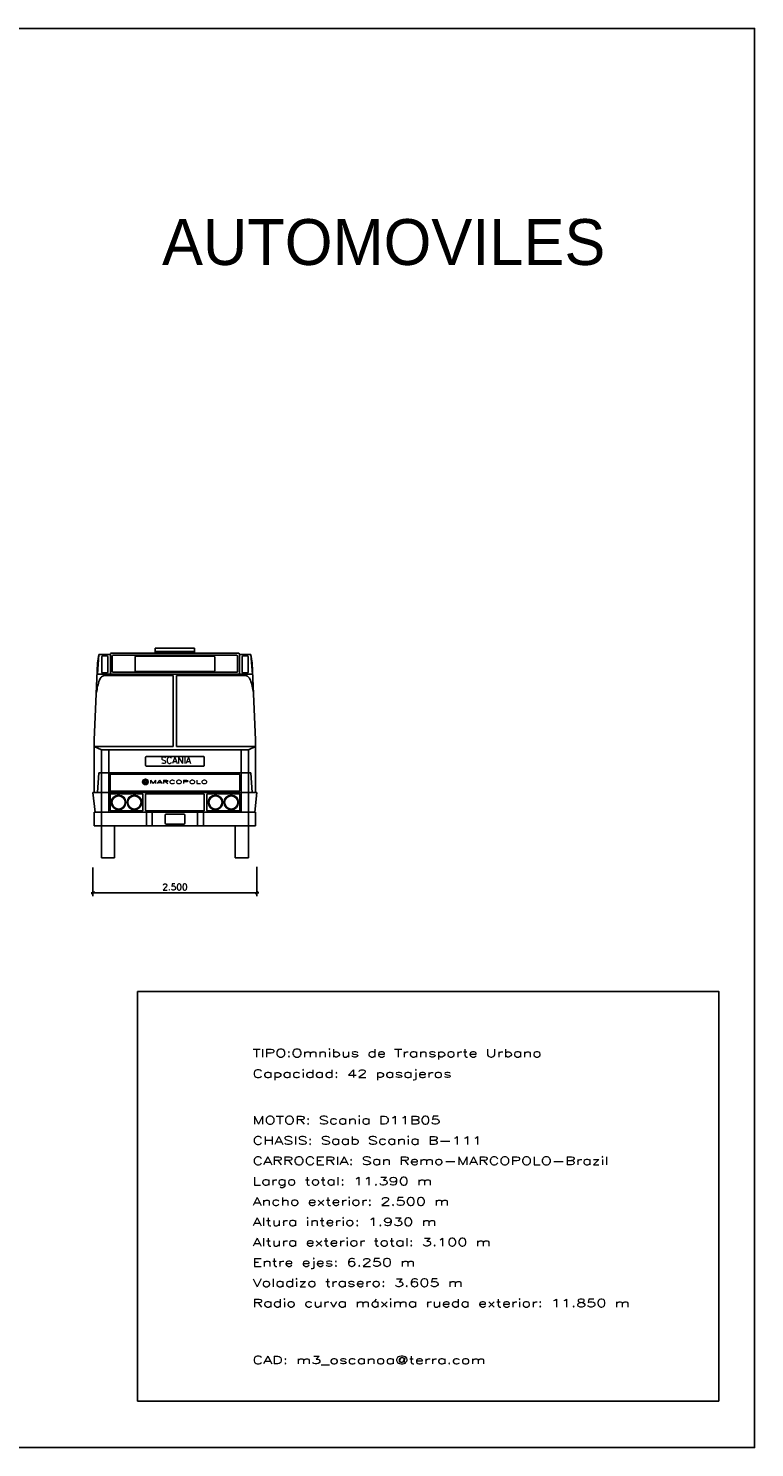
# Model space of a CAD drawing. Extents: x 149 to 250, y -977 to -912.
# Tile 6 of 156: x 167 to 178, y -974 to -952. Entities that reach past the tile are written whole.
import ezdxf
from ezdxf.enums import TextEntityAlignment as Align

# ---------------------------------------------------------------- set-up
doc = ezdxf.new("R2010")
doc.units = 0
doc.header["$MEASUREMENT"] = 0
doc.layers.get('0').update_dxf_attribs({"linetype": 'CONTINUOUS'})
doc.layers.get('Defpoints').update_dxf_attribs({"linetype": 'CONTINUOUS'})
for name, color, linetype in [('cotas', 1, 'CONTINUOUS'), ('LAYER1', 7, 'CONTINUOUS'), ('marco', 1, 'CONTINUOUS'), ('TEXT', 3, 'CONTINUOUS'), ('TEXTO', 5, 'CONTINUOUS')]:
    doc.layers.add(name, color=color, linetype=linetype)
doc.styles.add('ROMANS', font='romans.shx', dxfattribs={"height": 0.1})
doc.styles.add('ROMANS4', font='ROMANS.shx', dxfattribs={"width": 1.5, "height": 0.18})
doc.styles.add('STYLE1', font='simplex.shx', dxfattribs={"height": 0.05})
doc.dimstyles.new('1B', dxfattribs={"dimtxt": 0.08, "dimasz": 0.03, "dimexe": 0.05, "dimexo": 0.125, "dimgap": 0.04, "dimtad": 1, "dimzin": 4, "dimdsep": 46, "dimtxsty": 'ROMANS', "dimblk1": 'ARROW', "dimblk2": 'ARROW', "dimsah": 1, "dimcen": 0.08, "dimclrd": 1, "dimclre": 1, "dimclrt": 3, "dimadec": 0, "dimazin": 0, "dimtfac": 1, "dimtmove": 2, "dimatfit": 3, "dimldrblk": 'ARROW', "dimfxl": 0, "dimtolj": 1, "dimtzin": 4, "dimarcsym": 0})

# ---------------------------------------------------------------- blocks, each defined once
blk = doc.blocks.new('ARROW')
at = {"color": 1}
blk.add_line((-1, 0), (1, 0), dxfattribs=at)
at = {"color": 4}
blk.add_line((-0.71, -0.71), (0.71, 0.71), dxfattribs=at)
blk = doc.blocks.new('*D118')
at = {"layer": 'cotas', "color": 1, "linetype": 'Continuous', "lineweight": -2}
for p, q in [((170.636, -964.7), (170.636, -965.146)), ((168.166, -965.096), (170.606, -965.096))]:
    blk.add_line(p, q, dxfattribs=at)
at = {"layer": 'Defpoints', "color": 0, "linetype": 'Continuous'}
for p in [(168.136, -964.575), (170.636, -964.575), (170.636, -965.096)]:
    blk.add_point(p, dxfattribs=at)
at = {"layer": 'cotas', "color": 1, "linetype": 'Continuous', "lineweight": -2, "xscale": 0.03, "yscale": 0.03, "zscale": 0.03, "rotation": 180}
blk.add_blockref('ARROW', (168.136, -965.096), dxfattribs=at)
at = {"layer": 'cotas', "color": 1, "linetype": 'Continuous', "lineweight": -2, "xscale": 0.03, "yscale": 0.03, "zscale": 0.03}
blk.add_blockref('ARROW', (170.636, -965.096), dxfattribs=at)
at = {"layer": 'cotas', "color": 3, "linetype": 'Continuous', "insert": (169.386, -965.006), "char_height": 0.1, "attachment_point": 5, "style": 'ROMANS'}
blk.add_mtext('\\A1;2.500', dxfattribs=at)
blk = doc.blocks.new('*U116')
at = {"layer": 'LAYER1', "linetype": 'Continuous'}
for points in [[(280721.056, 8659175.48), (280721.055, 8659175.474), (280721.058, 8659175.474)], [(280721.055, 8659175.474), (280721.056, 8659175.468), (280721.058, 8659175.474)], [(280721.057, 8659175.486), (280721.056, 8659175.48), (280721.059, 8659175.48)], [(280721.059, 8659175.48), (280721.056, 8659175.48), (280721.058, 8659175.474)], [(280721.058, 8659175.474), (280721.056, 8659175.468), (280721.059, 8659175.468)], [(280721.056, 8659175.468), (280721.057, 8659175.462), (280721.059, 8659175.468)], [(280721.062, 8659175.491), (280721.057, 8659175.486), (280721.06, 8659175.486)], [(280721.059, 8659175.491), (280721.057, 8659175.486), (280721.062, 8659175.491)], [(280721.06, 8659175.486), (280721.057, 8659175.486), (280721.059, 8659175.48)], [(280721.059, 8659175.468), (280721.057, 8659175.462), (280721.06, 8659175.462)], [(280721.057, 8659175.462), (280721.059, 8659175.457), (280721.06, 8659175.462)], [(280721.062, 8659175.497), (280721.059, 8659175.491), (280721.065, 8659175.496)], [(280721.065, 8659175.496), (280721.059, 8659175.491), (280721.062, 8659175.491)], [(280721.06, 8659175.462), (280721.059, 8659175.457), (280721.062, 8659175.457)], [(280721.059, 8659175.457), (280721.062, 8659175.451), (280721.065, 8659175.452)], [(280721.062, 8659175.457), (280721.059, 8659175.457), (280721.065, 8659175.452)], [(280721.065, 8659175.501), (280721.062, 8659175.497), (280721.068, 8659175.5)], [(280721.068, 8659175.5), (280721.062, 8659175.497), (280721.065, 8659175.496)], [(280721.065, 8659175.496), (280721.062, 8659175.491), (280721.075, 8659175.49)], [(280721.062, 8659175.491), (280721.072, 8659175.486), (280721.075, 8659175.49)], [(280721.088, 8659175.462), (280721.062, 8659175.457), (280721.075, 8659175.458)], [(280721.072, 8659175.462), (280721.062, 8659175.457), (280721.088, 8659175.462)], [(280721.075, 8659175.458), (280721.062, 8659175.457), (280721.065, 8659175.452)], [(280721.065, 8659175.452), (280721.062, 8659175.451), (280721.068, 8659175.448)], [(280721.062, 8659175.451), (280721.065, 8659175.446), (280721.068, 8659175.448)], [(280721.07, 8659175.506), (280721.065, 8659175.501), (280721.073, 8659175.504)], [(280721.073, 8659175.504), (280721.065, 8659175.501), (280721.068, 8659175.5)], [(280721.068, 8659175.448), (280721.065, 8659175.446), (280721.073, 8659175.443)], [(280721.065, 8659175.446), (280721.07, 8659175.442), (280721.073, 8659175.443)], [(280721.075, 8659175.509), (280721.07, 8659175.506), (280721.078, 8659175.508)], [(280721.078, 8659175.508), (280721.07, 8659175.506), (280721.073, 8659175.504)], [(280721.073, 8659175.443), (280721.07, 8659175.442), (280721.078, 8659175.44)], [(280721.07, 8659175.442), (280721.075, 8659175.439), (280721.078, 8659175.44)], [(280721.075, 8659175.49), (280721.072, 8659175.486), (280721.094, 8659175.489)], [(280721.094, 8659175.489), (280721.072, 8659175.486), (280721.091, 8659175.488)], [(280721.091, 8659175.488), (280721.072, 8659175.486), (280721.088, 8659175.486)], [(280721.072, 8659175.486), (280721.074, 8659175.482), (280721.085, 8659175.484)], [(280721.088, 8659175.486), (280721.072, 8659175.486), (280721.085, 8659175.484)], [(280721.074, 8659175.466), (280721.072, 8659175.462), (280721.085, 8659175.464)], [(280721.085, 8659175.464), (280721.072, 8659175.462), (280721.088, 8659175.462)], [(280721.085, 8659175.484), (280721.074, 8659175.482), (280721.083, 8659175.481)], [(280721.074, 8659175.482), (280721.075, 8659175.478), (280721.083, 8659175.481)], [(280721.075, 8659175.47), (280721.074, 8659175.466), (280721.083, 8659175.467)], [(280721.083, 8659175.467), (280721.074, 8659175.466), (280721.085, 8659175.464)], [(280721.089, 8659175.512), (280721.075, 8659175.509), (280721.083, 8659175.51)], [(280721.08, 8659175.512), (280721.075, 8659175.509), (280721.089, 8659175.512)], [(280721.083, 8659175.51), (280721.075, 8659175.509), (280721.078, 8659175.508)], [(280721.075, 8659175.49), (280721.094, 8659175.489), (280721.097, 8659175.489)], [(280721.12, 8659175.49), (280721.075, 8659175.49), (280721.097, 8659175.489)], [(280721.079, 8659175.49), (280721.075, 8659175.49), (280721.12, 8659175.49)], [(280721.083, 8659175.481), (280721.075, 8659175.478), (280721.082, 8659175.477)], [(280721.075, 8659175.478), (280721.076, 8659175.474), (280721.082, 8659175.477)], [(280721.082, 8659175.474), (280721.075, 8659175.47), (280721.082, 8659175.471)], [(280721.076, 8659175.474), (280721.075, 8659175.47), (280721.082, 8659175.474)], [(280721.082, 8659175.471), (280721.075, 8659175.47), (280721.083, 8659175.467)], [(280721.088, 8659175.462), (280721.075, 8659175.458), (280721.091, 8659175.46)], [(280721.091, 8659175.46), (280721.075, 8659175.458), (280721.094, 8659175.459)], [(280721.097, 8659175.459), (280721.075, 8659175.458), (280721.12, 8659175.458)], [(280721.094, 8659175.459), (280721.075, 8659175.458), (280721.097, 8659175.459)], [(280721.075, 8659175.458), (280721.079, 8659175.458), (280721.12, 8659175.458)], [(280721.078, 8659175.44), (280721.075, 8659175.439), (280721.083, 8659175.437)], [(280721.075, 8659175.439), (280721.08, 8659175.436), (280721.083, 8659175.437)], [(280721.082, 8659175.477), (280721.076, 8659175.474), (280721.082, 8659175.474)], [(280721.112, 8659175.491), (280721.079, 8659175.49), (280721.116, 8659175.49)], [(280721.083, 8659175.491), (280721.079, 8659175.49), (280721.112, 8659175.491)], [(280721.116, 8659175.49), (280721.079, 8659175.49), (280721.12, 8659175.49)], [(280721.079, 8659175.458), (280721.083, 8659175.457), (280721.112, 8659175.457)], [(280721.116, 8659175.458), (280721.079, 8659175.458), (280721.112, 8659175.457)], [(280721.12, 8659175.458), (280721.079, 8659175.458), (280721.116, 8659175.458)], [(280721.085, 8659175.514), (280721.08, 8659175.512), (280721.095, 8659175.513)], [(280721.095, 8659175.513), (280721.08, 8659175.512), (280721.089, 8659175.512)], [(280721.083, 8659175.437), (280721.08, 8659175.436), (280721.089, 8659175.436)], [(280721.08, 8659175.436), (280721.085, 8659175.434), (280721.095, 8659175.435)], [(280721.089, 8659175.436), (280721.08, 8659175.436), (280721.095, 8659175.435)], [(280721.086, 8659175.493), (280721.083, 8659175.491), (280721.112, 8659175.491)], [(280721.083, 8659175.457), (280721.086, 8659175.455), (280721.112, 8659175.457)], [(280721.103, 8659175.516), (280721.085, 8659175.514), (280721.109, 8659175.514)], [(280721.091, 8659175.516), (280721.085, 8659175.514), (280721.103, 8659175.516)], [(280721.085, 8659175.514), (280721.1, 8659175.513), (280721.109, 8659175.514)], [(280721.085, 8659175.514), (280721.095, 8659175.513), (280721.1, 8659175.513)], [(280721.1, 8659175.435), (280721.085, 8659175.434), (280721.109, 8659175.434)], [(280721.095, 8659175.435), (280721.085, 8659175.434), (280721.1, 8659175.435)], [(280721.085, 8659175.434), (280721.091, 8659175.432), (280721.109, 8659175.434)], [(280721.09, 8659175.495), (280721.086, 8659175.493), (280721.108, 8659175.493)], [(280721.108, 8659175.493), (280721.086, 8659175.493), (280721.112, 8659175.491)], [(280721.112, 8659175.457), (280721.086, 8659175.455), (280721.108, 8659175.455)], [(280721.086, 8659175.455), (280721.09, 8659175.453), (280721.105, 8659175.453)], [(280721.108, 8659175.455), (280721.086, 8659175.455), (280721.105, 8659175.453)], [(280721.102, 8659175.498), (280721.09, 8659175.495), (280721.105, 8659175.495)], [(280721.093, 8659175.498), (280721.09, 8659175.495), (280721.102, 8659175.498)], [(280721.105, 8659175.495), (280721.09, 8659175.495), (280721.108, 8659175.493)], [(280721.09, 8659175.453), (280721.093, 8659175.45), (280721.102, 8659175.45)], [(280721.105, 8659175.453), (280721.09, 8659175.453), (280721.102, 8659175.45)], [(280721.097, 8659175.516), (280721.091, 8659175.516), (280721.103, 8659175.516)], [(280721.109, 8659175.434), (280721.091, 8659175.432), (280721.103, 8659175.432)], [(280721.091, 8659175.432), (280721.097, 8659175.432), (280721.103, 8659175.432)], [(280721.095, 8659175.501), (280721.093, 8659175.498), (280721.102, 8659175.498)], [(280721.093, 8659175.45), (280721.095, 8659175.446), (280721.102, 8659175.45)], [(280721.095, 8659175.513), (280721.095, 8659175.501), (280721.1, 8659175.501)], [(280721.1, 8659175.513), (280721.095, 8659175.513), (280721.1, 8659175.501)], [(280721.1, 8659175.501), (280721.095, 8659175.501), (280721.102, 8659175.498)], [(280721.102, 8659175.45), (280721.095, 8659175.446), (280721.1, 8659175.446)], [(280721.095, 8659175.446), (280721.095, 8659175.435), (280721.1, 8659175.435)], [(280721.1, 8659175.446), (280721.095, 8659175.446), (280721.1, 8659175.435)], [(280721.12, 8659175.49), (280721.097, 8659175.489), (280721.101, 8659175.489)], [(280721.101, 8659175.459), (280721.097, 8659175.459), (280721.12, 8659175.458)], [(280721.109, 8659175.514), (280721.1, 8659175.513), (280721.115, 8659175.512)], [(280721.1, 8659175.513), (280721.106, 8659175.512), (280721.115, 8659175.512)], [(280721.115, 8659175.436), (280721.1, 8659175.435), (280721.109, 8659175.434)], [(280721.106, 8659175.436), (280721.1, 8659175.435), (280721.115, 8659175.436)], [(280721.12, 8659175.49), (280721.101, 8659175.489), (280721.122, 8659175.486)], [(280721.101, 8659175.489), (280721.104, 8659175.488), (280721.122, 8659175.486)], [(280721.104, 8659175.46), (280721.101, 8659175.459), (280721.12, 8659175.458)], [(280721.104, 8659175.488), (280721.107, 8659175.486), (280721.122, 8659175.486)], [(280721.107, 8659175.462), (280721.104, 8659175.46), (280721.12, 8659175.458)], [(280721.106, 8659175.512), (280721.111, 8659175.51), (280721.12, 8659175.509)], [(280721.115, 8659175.512), (280721.106, 8659175.512), (280721.12, 8659175.509)], [(280721.111, 8659175.437), (280721.106, 8659175.436), (280721.115, 8659175.436)], [(280721.107, 8659175.486), (280721.109, 8659175.484), (280721.122, 8659175.486)], [(280721.109, 8659175.464), (280721.107, 8659175.462), (280721.122, 8659175.462)], [(280721.107, 8659175.462), (280721.12, 8659175.458), (280721.132, 8659175.457)], [(280721.122, 8659175.462), (280721.107, 8659175.462), (280721.132, 8659175.457)], [(280721.122, 8659175.486), (280721.109, 8659175.484), (280721.12, 8659175.482)], [(280721.109, 8659175.484), (280721.111, 8659175.481), (280721.12, 8659175.482)], [(280721.111, 8659175.467), (280721.109, 8659175.464), (280721.12, 8659175.466)], [(280721.12, 8659175.466), (280721.109, 8659175.464), (280721.122, 8659175.462)], [(280721.111, 8659175.51), (280721.117, 8659175.508), (280721.12, 8659175.509)], [(280721.12, 8659175.482), (280721.111, 8659175.481), (280721.119, 8659175.478)], [(280721.111, 8659175.481), (280721.112, 8659175.477), (280721.119, 8659175.478)], [(280721.112, 8659175.471), (280721.111, 8659175.467), (280721.119, 8659175.47)], [(280721.119, 8659175.47), (280721.111, 8659175.467), (280721.12, 8659175.466)], [(280721.117, 8659175.44), (280721.111, 8659175.437), (280721.12, 8659175.439)], [(280721.12, 8659175.439), (280721.111, 8659175.437), (280721.115, 8659175.436)], [(280721.119, 8659175.478), (280721.112, 8659175.477), (280721.119, 8659175.474)], [(280721.112, 8659175.477), (280721.113, 8659175.474), (280721.119, 8659175.474)], [(280721.119, 8659175.474), (280721.112, 8659175.471), (280721.119, 8659175.47)], [(280721.113, 8659175.474), (280721.112, 8659175.471), (280721.119, 8659175.474)], [(280721.12, 8659175.509), (280721.117, 8659175.508), (280721.125, 8659175.506)], [(280721.117, 8659175.508), (280721.122, 8659175.504), (280721.125, 8659175.506)], [(280721.122, 8659175.443), (280721.117, 8659175.44), (280721.125, 8659175.442)], [(280721.125, 8659175.442), (280721.117, 8659175.44), (280721.12, 8659175.439)], [(280721.13, 8659175.496), (280721.12, 8659175.49), (280721.132, 8659175.491)], [(280721.132, 8659175.491), (280721.12, 8659175.49), (280721.122, 8659175.486)], [(280721.12, 8659175.458), (280721.13, 8659175.452), (280721.132, 8659175.457)], [(280721.125, 8659175.506), (280721.122, 8659175.504), (280721.129, 8659175.501)], [(280721.122, 8659175.504), (280721.126, 8659175.5), (280721.129, 8659175.501)], [(280721.126, 8659175.448), (280721.122, 8659175.443), (280721.129, 8659175.446)], [(280721.129, 8659175.446), (280721.122, 8659175.443), (280721.125, 8659175.442)], [(280721.129, 8659175.501), (280721.126, 8659175.5), (280721.133, 8659175.497)], [(280721.126, 8659175.5), (280721.13, 8659175.496), (280721.133, 8659175.497)], [(280721.13, 8659175.452), (280721.126, 8659175.448), (280721.133, 8659175.451)], [(280721.133, 8659175.451), (280721.126, 8659175.448), (280721.129, 8659175.446)], [(280721.133, 8659175.497), (280721.13, 8659175.496), (280721.135, 8659175.491)], [(280721.13, 8659175.496), (280721.132, 8659175.491), (280721.135, 8659175.491)], [(280721.135, 8659175.457), (280721.13, 8659175.452), (280721.133, 8659175.451)], [(280721.132, 8659175.457), (280721.13, 8659175.452), (280721.135, 8659175.457)], [(280721.132, 8659175.491), (280721.134, 8659175.486), (280721.138, 8659175.486)], [(280721.135, 8659175.491), (280721.132, 8659175.491), (280721.138, 8659175.486)], [(280721.134, 8659175.462), (280721.132, 8659175.457), (280721.135, 8659175.457)], [(280721.134, 8659175.486), (280721.136, 8659175.48), (280721.138, 8659175.486)], [(280721.136, 8659175.468), (280721.134, 8659175.462), (280721.138, 8659175.462)], [(280721.138, 8659175.462), (280721.134, 8659175.462), (280721.135, 8659175.457)], [(280721.138, 8659175.486), (280721.136, 8659175.48), (280721.139, 8659175.48)], [(280721.139, 8659175.48), (280721.136, 8659175.474), (280721.139, 8659175.474)], [(280721.136, 8659175.48), (280721.136, 8659175.474), (280721.139, 8659175.48)], [(280721.139, 8659175.474), (280721.136, 8659175.468), (280721.139, 8659175.468)], [(280721.136, 8659175.474), (280721.136, 8659175.468), (280721.139, 8659175.474)], [(280721.139, 8659175.468), (280721.136, 8659175.468), (280721.138, 8659175.462)]]:
    blk.add_solid(points, dxfattribs=at)

msp = doc.modelspace()

# ---------------------------------------------------------------- linework, layer by layer
for p, q in [((169.68573, -961.36099), (169.08573, -961.36099)), ((169.08573, -961.36099), (169.08573, -961.44099)), ((169.68573, -961.36099), (169.68573, -961.44099)), ((168.26573, -964.07538), (168.26573, -964.56099)), ((168.46573, -964.07538), (168.46573, -964.56099)), ((170.30573, -964.06225), (170.30573, -964.56099)), ((170.50573, -964.06225), (170.50573, -964.56099)), ((168.26573, -964.56099), (168.46573, -964.56099)), ((170.30573, -964.56099), (170.50573, -964.56099))]:
    msp.add_line(p, q)
at = {"color": 5}
msp.add_line((169.08573, -961.41099), (169.68573, -961.41099), dxfattribs=at)
at = {"layer": 'cotas', "linetype": 'Continuous'}
msp.add_line((168.13573, -964.7081), (168.13573, -965.14633), dxfattribs=at)
at = {"layer": 'LAYER1'}
for p, q in [((168.22565, -961.46099), (168.20274, -961.76099)), ((168.20565, -961.59099), (168.22565, -961.46099)), ((168.22565, -961.46099), (168.40073, -961.46099)), ((168.28323, -961.48099), (168.34823, -961.48099)), ((168.41323, -961.44099), (169.38573, -961.44099)), ((168.44323, -961.47099), (169.38573, -961.47099)), ((170.35823, -961.44099), (169.38573, -961.44099)), ((170.32823, -961.47099), (169.38573, -961.47099)), ((170.54073, -961.46099), (170.37073, -961.46099)), ((170.54581, -961.46099), (170.37073, -961.46099)), ((170.48823, -961.48099), (170.42323, -961.48099)), ((170.54581, -961.46099), (170.56872, -961.76099)), ((170.56581, -961.59099), (170.54581, -961.46099)), ((168.15573, -962.76099), (168.20565, -961.59099)), ((168.20274, -961.76099), (169.38573, -961.76099)), ((168.28323, -961.74099), (168.34823, -961.74099)), ((168.44323, -961.73099), (169.38573, -961.73099)), ((170.32823, -961.73099), (169.38573, -961.73099)), ((170.56872, -961.76099), (169.38573, -961.76099)), ((170.48823, -961.74099), (170.42323, -961.74099)), ((170.61573, -962.76099), (170.56581, -961.59099)), ((168.30683, -961.78099), (169.36073, -961.78099)), ((169.36073, -961.78099), (169.36073, -962.86099)), ((170.46463, -961.78099), (169.41073, -961.78099)), ((169.41073, -961.78099), (169.41073, -962.86099)), ((168.15573, -962.76099), (168.15573, -963.56499)), ((170.61573, -962.76099), (170.61573, -963.56499)), ((168.15573, -962.86099), (168.26573, -962.91504)), ((168.15573, -962.86099), (169.36073, -962.86099)), ((168.26573, -962.91504), (169.38573, -962.91504)), ((168.93833, -963.15119), (168.93833, -963.02754)), ((168.95083, -963.01504), (169.38573, -963.01504)), ((170.50573, -962.91504), (169.38573, -962.91504)), ((169.82063, -963.01504), (169.38573, -963.01504)), ((170.61573, -962.86099), (169.41073, -962.86099)), ((169.83313, -963.15119), (169.83313, -963.02754)), ((170.61573, -962.86099), (170.50573, -962.91504)), ((168.20573, -963.56499), (168.22573, -963.26369)), ((168.22573, -963.26369), (169.38573, -963.26369)), ((168.95083, -963.16369), (169.38573, -963.16369)), ((169.41987, -963.16369), (169.35159, -963.16369)), ((169.82063, -963.16369), (169.38573, -963.16369)), ((170.54573, -963.26369), (169.38573, -963.26369)), ((170.56573, -963.56499), (170.54573, -963.26369)), ((168.40823, -963.28369), (169.38573, -963.28369)), ((168.91046, -963.39089), (168.90044, -963.3851)), ((168.91046, -963.41419), (168.90044, -963.41998)), ((168.91286, -963.38674), (168.90284, -963.38095)), ((168.91286, -963.41835), (168.90284, -963.42414)), ((168.93304, -963.43), (168.93304, -963.44158)), ((168.93784, -963.43), (168.93784, -963.44158)), ((168.95802, -963.38674), (168.96805, -963.38095)), ((168.95802, -963.41835), (168.96805, -963.42414)), ((168.96042, -963.39089), (168.97045, -963.3851)), ((168.96042, -963.41419), (168.97045, -963.41998)), ((170.36323, -963.28369), (169.38573, -963.28369)), ((168.13573, -963.56499), (168.16868, -963.86629)), ((168.13573, -963.56499), (169.38573, -963.56499)), ((168.13573, -963.58499), (168.13792, -963.58499)), ((168.40823, -963.54499), (169.38573, -963.54499)), ((168.40823, -963.58499), (168.80573, -963.58499)), ((168.80573, -963.58499), (168.88583, -963.58499)), ((168.95083, -963.58499), (169.38573, -963.58499)), ((170.36323, -963.54499), (169.38573, -963.54499)), ((170.63573, -963.56499), (169.38573, -963.56499)), ((169.82063, -963.58499), (169.38573, -963.58499)), ((169.96573, -963.58499), (169.88563, -963.58499)), ((170.36323, -963.58499), (169.96573, -963.58499)), ((170.63573, -963.56499), (170.60279, -963.86629)), ((170.63573, -963.58499), (170.63354, -963.58499)), ((169.38573, -963.86629), (168.15573, -963.86629)), ((168.40823, -963.84629), (168.80573, -963.84629)), ((168.80573, -963.84629), (168.88583, -963.84629)), ((168.95083, -963.84629), (169.38573, -963.84629)), ((168.95083, -963.86629), (168.95083, -964.07538)), ((169.04083, -963.86629), (169.04083, -964.07538)), ((169.82063, -963.84629), (169.38573, -963.84629)), ((170.61573, -963.86629), (169.38573, -963.86629)), ((169.73063, -963.86629), (169.73063, -964.07538)), ((169.82063, -963.86629), (169.82063, -964.07538)), ((169.96573, -963.84629), (169.88563, -963.84629)), ((170.36323, -963.84629), (169.96573, -963.84629)), ((168.15573, -964.07538), (170.61573, -964.07538))]:
    msp.add_line(p, q, dxfattribs=at)
at = {"layer": 'LAYER1', "color": 3}
for p, q in [((168.27073, -961.49349), (168.27073, -961.72849)), ((168.36073, -961.49349), (168.36073, -961.72849)), ((168.40073, -961.45349), (168.40073, -961.74849)), ((168.43073, -961.48349), (168.43073, -961.71849)), ((168.77753, -961.49599), (168.77753, -961.70599)), ((168.79003, -961.48349), (169.98143, -961.48349)), ((169.99393, -961.49599), (169.99393, -961.70599)), ((170.34073, -961.48349), (170.34073, -961.71849)), ((170.37073, -961.45349), (170.37073, -961.74849)), ((170.41073, -961.49349), (170.41073, -961.72849)), ((170.50073, -961.49349), (170.50073, -961.72849)), ((168.79003, -961.71849), (169.98143, -961.71849)), ((168.26573, -962.91504), (168.26573, -963.86629)), ((168.37573, -962.91504), (168.37573, -963.86629)), ((170.39573, -962.91504), (170.39573, -963.86629)), ((170.50573, -962.91504), (170.50573, -963.86629)), ((168.39573, -963.29619), (168.39573, -963.53249)), ((170.37573, -963.29619), (170.37573, -963.53249)), ((168.39573, -963.59749), (168.39573, -963.83379)), ((168.89833, -963.59749), (168.89833, -963.83379)), ((168.93833, -963.59749), (168.93833, -963.83379)), ((169.83313, -963.59749), (169.83313, -963.83379)), ((169.87313, -963.59749), (169.87313, -963.83379)), ((170.37573, -963.59749), (170.37573, -963.83379)), ((168.15573, -963.86629), (168.15573, -964.07538)), ((168.26573, -963.86629), (168.26573, -964.07538)), ((169.23573, -964.03334), (169.23573, -963.90834)), ((169.24823, -963.89584), (169.52323, -963.89584)), ((169.53573, -963.90834), (169.53573, -964.03334)), ((170.50573, -963.86629), (170.50573, -964.07538)), ((170.61573, -963.86629), (170.61573, -964.07538)), ((169.52323, -964.04584), (169.24823, -964.04584))]:
    msp.add_line(p, q, dxfattribs=at)
at = {"layer": 'LAYER1'}
for centre, radius in [((168.93544, -963.40254), 0.042), ((168.93544, -963.40254), 0.01534), ((168.52638, -963.71564), 0.11065), ((168.52638, -963.71564), 0.10065), ((168.76768, -963.71564), 0.11065), ((168.76768, -963.71564), 0.10065), ((170.00378, -963.71564), 0.11065), ((170.00378, -963.71564), 0.10065), ((170.24508, -963.71564), 0.11065), ((170.24508, -963.71564), 0.10065)]:
    msp.add_circle(centre, radius, dxfattribs=at)
for centre, radius, start, end in [((168.28323, -961.49349), 0.0125, 90, 180), ((168.34823, -961.49349), 0.0125, 0, 90), ((168.41323, -961.45349), 0.0125, 90, 180), ((168.44323, -961.48349), 0.0125, 90, 180), ((170.32823, -961.48349), 0.0125, 0, 90), ((170.35823, -961.45349), 0.0125, 0, 90), ((170.42323, -961.49349), 0.0125, 90, 180), ((170.48823, -961.49349), 0.0125, 0, 90), ((168.28323, -961.72849), 0.0125, 180, 270), ((168.34823, -961.72849), 0.0125, 270, 0), ((168.41323, -961.74849), 0.0125, 180, 270), ((168.44323, -961.71849), 0.0125, 180, 270), ((170.32823, -961.71849), 0.0125, 270, 0), ((170.35823, -961.74849), 0.0125, 270, 0), ((170.42323, -961.72849), 0.0125, 180, 270), ((170.48823, -961.72849), 0.0125, 270, 0), ((168.95083, -963.02754), 0.0125, 90, 180), ((169.82063, -963.02754), 0.0125, 0, 90), ((168.95083, -963.15119), 0.0125, 180, 270), ((169.82063, -963.15119), 0.0125, 270, 0), ((168.40823, -963.29619), 0.0125, 90, 180), ((168.93544, -963.40254), 0.03911, 153.518304, 206.481696), ((168.93544, -963.40254), 0.03911, 93.518304, 146.481696), ((168.93544, -963.40254), 0.03911, 213.518304, 266.481696), ((168.89232, -963.40254), 0.02156, 327.291544, 32.708456), ((168.91388, -963.3652), 0.02156, 267.291544, 332.708456), ((168.91388, -963.43989), 0.02156, 27.291544, 92.708456), ((168.93544, -963.40254), 0.03911, 33.518304, 86.481696), ((168.957, -963.3652), 0.02156, 207.291544, 272.708456), ((168.957, -963.43989), 0.02156, 87.291544, 152.708456), ((168.93544, -963.40254), 0.03911, 273.518304, 326.481696), ((168.97856, -963.40254), 0.02156, 147.291544, 212.708456), ((168.93544, -963.40254), 0.03911, 333.518304, 26.481696), ((170.36323, -963.29619), 0.0125, 0, 90), ((168.40823, -963.53249), 0.0125, 180, 270), ((168.40823, -963.59749), 0.0125, 90, 180), ((168.88583, -963.59749), 0.0125, 0, 90), ((168.95083, -963.59749), 0.0125, 90, 180), ((169.82063, -963.59749), 0.0125, 0, 90), ((169.88563, -963.59749), 0.0125, 90, 180), ((170.36323, -963.53249), 0.0125, 270, 0), ((170.36323, -963.59749), 0.0125, 0, 90), ((168.40823, -963.83379), 0.0125, 180, 270), ((168.88583, -963.83379), 0.0125, 270, 0), ((168.95083, -963.83379), 0.0125, 180, 270), ((169.82063, -963.83379), 0.0125, 270, 0), ((169.88563, -963.83379), 0.0125, 180, 270), ((170.36323, -963.83379), 0.0125, 270, 0)]:
    msp.add_arc(centre, radius, start, end, dxfattribs=at)
at = {"layer": 'LAYER1', "color": 3}
for centre, start, end in [((168.79003, -961.49599), 90, 180), ((169.98143, -961.49599), 0, 90), ((168.79003, -961.70599), 180, 270), ((169.98143, -961.70599), 270, 0), ((169.24823, -963.90834), 90, 180), ((169.52323, -963.90834), 0, 90), ((169.24823, -964.03334), 180, 270), ((169.52323, -964.03334), 270, 0)]:
    msp.add_arc(centre, 0.0125, start, end, dxfattribs=at)
at = {"layer": 'LAYER1'}
for points in [[(168.18958, -962.04099), (168.19979, -961.97615), (168.21309, -961.89171), (168.25702, -961.80245), (168.28829, -961.78388), (168.30279, -961.78143), (168.30683, -961.78099)], [(170.58189, -962.04099), (170.57167, -961.97615), (170.55837, -961.89171), (170.51444, -961.80245), (170.48317, -961.78388), (170.46867, -961.78143), (170.46463, -961.78099)]]:
    msp.add_open_spline(points, degree=3, knots=[0, 0, 0, 0, 0.196916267, 0.256423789, 0.288553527, 0.300738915, 0.300738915, 0.300738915, 0.300738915], dxfattribs=at)
at = {"layer": 'marco'}
for points in [[(148.92847, -951.90713), (178.2283, -951.90713), (178.2283, -973.55868), (148.92847, -973.55868)], [(168.81626, -966.59925), (177.68034, -966.59925), (177.68034, -972.84985), (168.81626, -972.84985)]]:
    msp.add_lwpolyline(points, close=True, dxfattribs=at)

# ---------------------------------------------------------------- block references
at = {"layer": 'LAYER1', "linetype": 'Continuous'}
msp.add_blockref('*U116', (-280552.16179, -8660138.87649), dxfattribs=at)

# ---------------------------------------------------------------- texts
at = {"layer": 'LAYER1', "style": 'STYLE1'}
msp.add_text('SCANIA', height=0.1, dxfattribs=at).set_placement((169.17062, -963.1236))
at = {"layer": 'LAYER1', "style": 'STYLE1', "width": 2.015918}
msp.add_text('MARCOPOLO', height=0.05, dxfattribs=at).set_placement((168.99462, -963.42754), (169.88738, -963.42754), align=Align.FIT)
at = {"layer": 'TEXT', "style": 'ROMANS4', "width": 1.5}
for s, p in [('TIPO:Omnibus de Transporte Urbano', (170.56904, -967.59992)), ('Capacidad: 42 pasajeros', (170.56904, -967.9146)), ('MOTOR: Scania D11B05', (170.56904, -968.62311)), ('CHASIS: Saab Scania B-111', (170.56904, -968.93317)), ('CARROCERIA: San Remo-MARCOPOLO-Brazil', (170.56904, -969.24323)), ('Largo total: 11.390 m', (170.56904, -969.55329)), ('Ancho exterior: 2.500 m', (170.56904, -969.86335)), ('Altura interio: 1.930 m', (170.56904, -970.1734)), ('Altura exterior total: 3.100 m', (170.56904, -970.48346)), ('Entre ejes: 6.250 m', (170.56904, -970.79352)), ('Voladizo trasero: 3.605 m', (170.56904, -971.10358)), ('Radio curva máxima rueda exterior: 11.850 m', (170.56904, -971.41364)), ('CAD: m3_oscanoa@terra.com', (170.56904, -972.2818))]:
    msp.add_text(s, height=0.12, dxfattribs=at).set_placement(p)
at = {"layer": 'TEXTO', "insert": (169.18929, -954.81676), "char_height": 0.7, "width": 14.7708, "attachment_point": 1}
msp.add_mtext('{\\fCityBlueprint|b0|i0|c2|p2;AUTOMOVILES}', dxfattribs=at)

# ---------------------------------------------------------------- dimensions: what is measured, and where the dimension line sits
at = {"layer": 'cotas', "linetype": 'Continuous'}
dim = msp.add_linear_dim(base=(170.63573, -965.09633), p1=(168.13573, -964.57512), p2=(170.63573, -964.57512), text='<>0', dimstyle='1B', override={"dimlunit": 2, "dimse1": 1}, dxfattribs=at)
dim.commit()
dim.dimension.update_dxf_attribs({"geometry": '*D118', "text_midpoint": (169.38573, -965.00633)})

doc.saveas('drawing.dxf')
